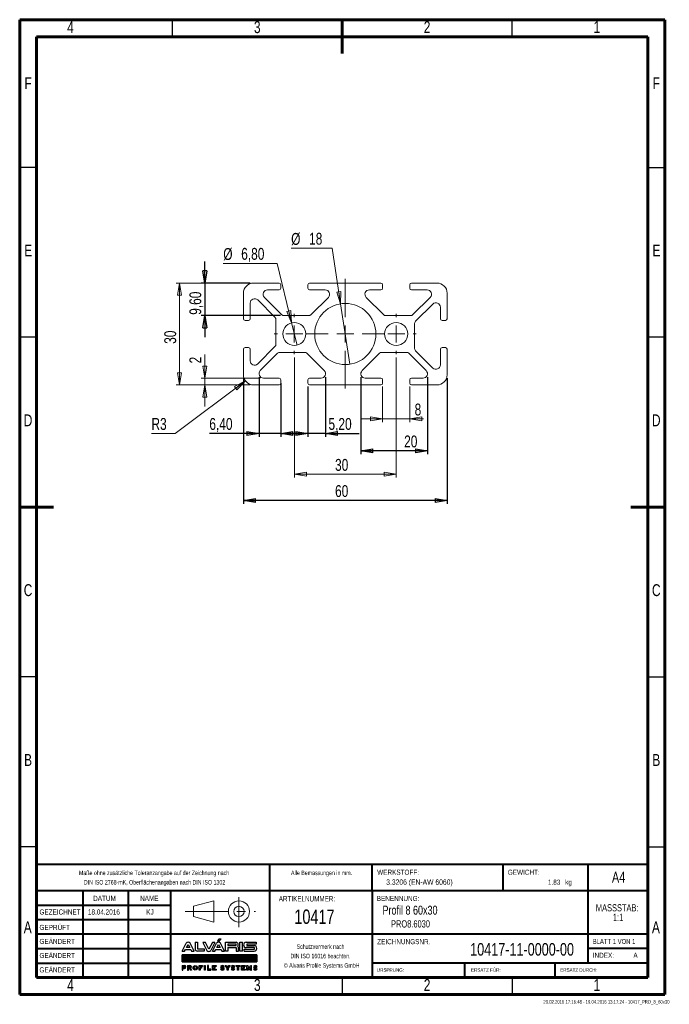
# Model space of a CAD drawing. Header units: millimetres. Extents: x 15 to 206, y 2 to 292.
import ezdxf

# ---------------------------------------------------------------- set-up
doc = ezdxf.new("R2010")
doc.units = ezdxf.units.MM
doc.header["$PDSIZE"] = -1
doc.linetypes.add('CENTERX2', pattern=[20.32, 12.7, -2.54, 2.54, -2.54])
for name, color, linetype in [('FORMAT', 7, 'Continuous'), ('GRAU', 8, 'Continuous'), ('SLD-0', 179, 'Continuous')]:
    doc.layers.add(name, color=color, linetype=linetype)
doc.styles.add('SLDTEXTSTYLE0', font='TXT', dxfattribs={"width": 0.75})
doc.styles.add('SLDTEXTSTYLE1', font='TXT', dxfattribs={"width": 0.692308})
doc.styles.add('SLDTEXTSTYLE2', font='TXT', dxfattribs={"width": 0.7})
doc.dimstyles.new('SLDDIMSTYLE0', dxfattribs={"dimtxt": 3.5, "dimasz": 3.556, "dimexe": 0, "dimexo": 0.0625, "dimgap": 0.875, "dimtad": 1, "dimrnd": 1e-09, "dimzin": 12, "dimdsep": 46, "dimtxsty": 'SLDTEXTSTYLE0', "dimblk1": 'CLOSED', "dimblk2": 'CLOSED', "dimsah": 1, "dimcen": 0.09, "dimadec": 0, "dimazin": 3, "dimtfac": 1, "dimtmove": 0, "dimatfit": 0, "dimldrblk": 'CLOSED', "dimfxl": 1, "dimfrac": 2, "dimtolj": 1, "dimtzin": 12, "dimarcsym": 0})
doc.dimstyles.new('SLDDIMSTYLE1', dxfattribs={"dimtxt": 3.5, "dimasz": 3.556, "dimexe": 0, "dimexo": 0.0625, "dimgap": 0.875, "dimtad": 1, "dimrnd": 1e-09, "dimzin": 12, "dimdsep": 46, "dimtxsty": 'SLDTEXTSTYLE0', "dimblk1": 'CLOSED', "dimblk2": 'CLOSED', "dimsah": 1, "dimcen": 0.09, "dimadec": 0, "dimazin": 3, "dimtfac": 1, "dimtofl": 0, "dimtmove": 0, "dimatfit": 3, "dimldrblk": 'CLOSED', "dimfxl": 1, "dimfrac": 2, "dimtolj": 1, "dimtzin": 12, "dimarcsym": 0})
doc.dimstyles.new('SLDDIMSTYLE2', dxfattribs={"dimtxt": 3.5, "dimasz": 3.556, "dimexe": 0, "dimexo": 0.0625, "dimgap": 0.875, "dimtad": 0, "dimtih": 1, "dimtoh": 1, "dimrnd": 1e-09, "dimzin": 12, "dimdsep": 46, "dimtxsty": 'SLDTEXTSTYLE0', "dimblk1": 'NONE', "dimblk2": 'CLOSED', "dimsah": 1, "dimcen": 0, "dimadec": 0, "dimazin": 3, "dimtfac": 1, "dimtmove": 0, "dimatfit": 3, "dimldrblk": 'NONE', "dimfxl": 1, "dimfrac": 2, "dimtolj": 1, "dimtzin": 12, "dimarcsym": 0})
doc.dimstyles.new('SLDDIMSTYLE3', dxfattribs={"dimtxt": 3.5, "dimasz": 3.556, "dimexe": 0, "dimexo": 0.0625, "dimgap": 0.875, "dimtad": 0, "dimtih": 1, "dimtoh": 1, "dimrnd": 1e-09, "dimzin": 12, "dimdsep": 46, "dimtxsty": 'SLDTEXTSTYLE0', "dimblk1": 'CLOSED', "dimblk2": 'CLOSED', "dimsah": 1, "dimcen": 0, "dimadec": 0, "dimazin": 3, "dimtfac": 1, "dimtofl": 0, "dimtmove": 0, "dimatfit": 3, "dimldrblk": 'CLOSED', "dimfxl": 1, "dimfrac": 2, "dimtolj": 1, "dimtzin": 12, "dimarcsym": 0})

# ---------------------------------------------------------------- blocks, each defined once
blk = doc.blocks.new('ALVARIS-LOGO_BL1')
at = {"layer": 'SLD-0', "color": 2, "linetype": 'Continuous'}
for p, q in [((-368.6, 33.5), (-327.7, 110.4)), ((-325.1, 67.6), (-308.8, 98.1)), ((-308.8, 98.1), (-292.6, 67.6)), ((-249, 33.5), (-289.9, 110.4)), ((-239.9, 121.2), (-218.3, 121.2)), ((-239.9, 121.2), (-239.9, 55)), ((-218.3, 121.2), (-218.3, 55)), ((-139.8, 117.8), (-165.3, 117.8)), ((-165.3, 117.8), (-124.3, 40.9)), ((-105.4, 53.2), (-139.8, 117.8)), ((-71, 117.8), (-105.4, 53.2)), ((-45.6, 117.8), (-86.5, 40.9)), ((-71.1, 33.5), (-30.2, 110.4)), ((-45.6, 117.8), (-71, 117.8)), ((-27.6, 67.6), (-11.3, 98.1)), ((-18.5, 130.5), (-6, 152.4)), ((-18.5, 130.5), (-2.9, 130.5)), ((-11.3, 98.1), (4.9, 67.6)), ((-6, 152.4), (14.6, 152.4)), ((-2.9, 130.5), (14.6, 152.4)), ((48.5, 33.5), (7.6, 110.4)), ((59.3, 33.5), (59.3, 121.2)), ((59.3, 121.2), (161.1, 121.2)), ((82.2, 100.8), (82.2, 88)), ((161.1, 100.8), (82.2, 100.8)), ((161.1, 88), (161.1, 100.8)), ((198.5, 33.5), (198.5, 121.2)), ((198.5, 121.2), (224.9, 121.2)), ((224.9, 33.5), (224.9, 121.2)), ((260.8, 121.2), (359.8, 121.2)), ((359.8, 102.2), (267.3, 102.2)), ((267.3, 102.2), (267.3, 88)), ((359.8, 121.2), (359.8, 102.2)), ((-368.6, 33.5), (-343.2, 33.5)), ((-343.2, 33.5), (-335.2, 48.5)), ((-335.2, 48.5), (-282.4, 48.5)), ((-292.6, 67.6), (-325.1, 67.6)), ((-282.4, 48.5), (-274.4, 33.5)), ((-274.4, 33.5), (-249, 33.5)), ((-218.3, 55), (-151.8, 55)), ((-151.8, 33.5), (-218.3, 33.5)), ((-151.8, 55), (-151.8, 33.5)), ((-71.1, 33.5), (-45.7, 33.5)), ((-45.7, 33.5), (-37.7, 48.5)), ((-37.7, 48.5), (15.1, 48.5)), ((4.9, 67.6), (-27.6, 67.6)), ((15.1, 48.5), (23.1, 33.5)), ((23.1, 33.5), (48.5, 33.5)), ((82.2, 33.5), (59.3, 33.5)), ((82.2, 88), (161.1, 88)), ((82.2, 67.6), (82.2, 33.5)), ((82.2, 67.6), (161.1, 67.6)), ((161.1, 67.6), (161.1, 33.5)), ((161.1, 33.5), (184, 33.5)), ((184, 33.5), (184, 67.6)), ((224.9, 33.5), (198.5, 33.5)), ((241.1, 33.5), (241.1, 52.7)), ((241.1, 52.7), (341.3, 52.7)), ((241.1, 33.5), (340, 33.5)), ((341.3, 67.6), (260.8, 67.6)), ((267.3, 88), (340, 88)), ((341.3, 52.7), (341.3, 67.6)), ((-368.6, -1.7), (365.4, -1.7)), ((-368.6, -72.5), (-368.6, -1.7)), ((365.4, -1.7), (-368.6, -1.7)), ((-368.6, -1.7), (-368.6, -72.5)), ((-368.6, -71.5), (-298.8, -1.7)), ((-368.6, -67.5), (-302.8, -1.7)), ((-368.6, -63.6), (-306.7, -1.7)), ((-368.6, -59.6), (-310.7, -1.7)), ((-368.6, -55.7), (-314.6, -1.7)), ((-368.6, -51.7), (-318.6, -1.7)), ((-368.6, -47.8), (-322.5, -1.7)), ((-368.6, -43.8), (-326.5, -1.7)), ((-368.6, -39.9), (-330.5, -1.7)), ((-368.6, -35.9), (-334.4, -1.7)), ((-368.6, -31.9), (-338.4, -1.7)), ((-368.6, -28), (-342.3, -1.7)), ((-368.6, -24), (-346.3, -1.7)), ((-368.6, -20.1), (-350.2, -1.7)), ((-368.6, -16.1), (-354.2, -1.7)), ((-368.6, -12.2), (-358.1, -1.7)), ((-368.6, -8.2), (-362.1, -1.7)), ((-368.6, -4.3), (-366, -1.7)), ((365.4, -72.5), (-368.6, -72.5)), ((-368.6, -72.5), (365.4, -72.5)), ((-365.7, -72.5), (-294.9, -1.7)), ((-361.7, -72.5), (-290.9, -1.7)), ((-357.8, -72.5), (-287, -1.7)), ((-353.8, -72.5), (-283, -1.7)), ((-349.8, -72.5), (-279.1, -1.7)), ((-345.9, -72.5), (-275.1, -1.7)), ((-341.9, -72.5), (-271.2, -1.7)), ((-338, -72.5), (-267.2, -1.7)), ((-334, -72.5), (-263.2, -1.7)), ((-330.1, -72.5), (-259.3, -1.7)), ((-326.1, -72.5), (-255.3, -1.7)), ((-322.2, -72.5), (-251.4, -1.7)), ((-318.2, -72.5), (-247.4, -1.7)), ((-314.3, -72.5), (-243.5, -1.7)), ((-310.3, -72.5), (-239.5, -1.7)), ((-306.4, -72.5), (-235.6, -1.7)), ((-302.4, -72.5), (-231.6, -1.7)), ((-298.5, -72.5), (-227.7, -1.7)), ((-294.5, -72.5), (-223.7, -1.7)), ((-290.5, -72.5), (-219.8, -1.7)), ((-286.6, -72.5), (-215.8, -1.7)), ((-282.6, -72.5), (-211.8, -1.7)), ((-278.7, -72.5), (-207.9, -1.7)), ((-274.7, -72.5), (-203.9, -1.7)), ((-270.8, -72.5), (-200, -1.7)), ((-266.8, -72.5), (-196, -1.7)), ((-262.9, -72.5), (-192.1, -1.7)), ((-258.9, -72.5), (-188.1, -1.7)), ((-255, -72.5), (-184.2, -1.7)), ((-251, -72.5), (-180.2, -1.7)), ((-247.1, -72.5), (-176.3, -1.7)), ((-243.1, -72.5), (-172.3, -1.7)), ((-239.2, -72.5), (-168.4, -1.7)), ((-235.2, -72.5), (-164.4, -1.7)), ((-231.2, -72.5), (-160.5, -1.7)), ((-227.3, -72.5), (-156.5, -1.7)), ((-223.3, -72.5), (-152.5, -1.7)), ((-219.4, -72.5), (-148.6, -1.7)), ((-215.4, -72.5), (-144.6, -1.7)), ((-211.5, -72.5), (-140.7, -1.7)), ((-207.5, -72.5), (-136.7, -1.7)), ((-203.6, -72.5), (-132.8, -1.7)), ((-199.6, -72.5), (-128.8, -1.7)), ((-195.7, -72.5), (-124.9, -1.7)), ((-191.7, -72.5), (-120.9, -1.7)), ((-187.8, -72.5), (-117, -1.7)), ((-183.8, -72.5), (-113, -1.7)), ((-179.8, -72.5), (-109.1, -1.7)), ((-175.9, -72.5), (-105.1, -1.7)), ((-171.9, -72.5), (-101.2, -1.7)), ((-168, -72.5), (-97.2, -1.7)), ((-164, -72.5), (-93.2, -1.7)), ((-160.1, -72.5), (-89.3, -1.7)), ((-156.1, -72.5), (-85.3, -1.7)), ((-152.2, -72.5), (-81.4, -1.7)), ((-148.2, -72.5), (-77.4, -1.7)), ((-144.3, -72.5), (-73.5, -1.7)), ((-140.3, -72.5), (-69.5, -1.7)), ((-136.4, -72.5), (-65.6, -1.7)), ((-132.4, -72.5), (-61.6, -1.7)), ((-128.5, -72.5), (-57.7, -1.7)), ((-124.5, -72.5), (-53.7, -1.7)), ((-120.5, -72.5), (-49.8, -1.7)), ((-116.6, -72.5), (-45.8, -1.7)), ((-112.6, -72.5), (-41.8, -1.7)), ((-108.7, -72.5), (-37.9, -1.7)), ((-104.7, -72.5), (-33.9, -1.7)), ((-100.8, -72.5), (-30, -1.7)), ((-96.8, -72.5), (-26, -1.7)), ((-92.9, -72.5), (-22.1, -1.7)), ((-88.9, -72.5), (-18.1, -1.7)), ((-85, -72.5), (-14.2, -1.7)), ((-81, -72.5), (-10.2, -1.7)), ((-77.1, -72.5), (-6.3, -1.7)), ((-73.1, -72.5), (-2.3, -1.7)), ((-69.2, -72.5), (1.6, -1.7)), ((-65.2, -72.5), (5.6, -1.7)), ((-61.2, -72.5), (9.5, -1.7)), ((-57.3, -72.5), (13.5, -1.7)), ((-53.3, -72.5), (17.5, -1.7)), ((-49.4, -72.5), (21.4, -1.7)), ((-45.4, -72.5), (25.4, -1.7)), ((-41.5, -72.5), (29.3, -1.7)), ((-37.5, -72.5), (33.3, -1.7)), ((-33.6, -72.5), (37.2, -1.7)), ((-29.6, -72.5), (41.2, -1.7)), ((-25.7, -72.5), (45.1, -1.7)), ((-21.7, -72.5), (49.1, -1.7)), ((-17.8, -72.5), (53, -1.7)), ((-13.8, -72.5), (57, -1.7)), ((-9.8, -72.5), (60.9, -1.7)), ((-5.9, -72.5), (64.9, -1.7)), ((-1.9, -72.5), (68.8, -1.7)), ((2, -72.5), (72.8, -1.7)), ((6, -72.5), (76.8, -1.7)), ((9.9, -72.5), (80.7, -1.7)), ((13.9, -72.5), (84.7, -1.7)), ((17.8, -72.5), (88.6, -1.7)), ((21.8, -72.5), (92.6, -1.7)), ((25.7, -72.5), (96.5, -1.7)), ((29.7, -72.5), (100.5, -1.7)), ((33.6, -72.5), (104.4, -1.7)), ((37.6, -72.5), (108.4, -1.7)), ((41.5, -72.5), (112.3, -1.7)), ((45.5, -72.5), (116.3, -1.7)), ((49.5, -72.5), (120.2, -1.7)), ((53.4, -72.5), (124.2, -1.7)), ((57.4, -72.5), (128.1, -1.7)), ((61.3, -72.5), (132.1, -1.7)), ((65.3, -72.5), (136.1, -1.7)), ((69.2, -72.5), (140, -1.7)), ((73.2, -72.5), (144, -1.7)), ((77.1, -72.5), (147.9, -1.7)), ((81.1, -72.5), (151.9, -1.7)), ((85, -72.5), (155.8, -1.7)), ((89, -72.5), (159.8, -1.7)), ((92.9, -72.5), (163.7, -1.7)), ((96.9, -72.5), (167.7, -1.7)), ((100.8, -72.5), (171.6, -1.7)), ((104.8, -72.5), (175.6, -1.7)), ((108.8, -72.5), (179.5, -1.7)), ((112.7, -72.5), (183.5, -1.7)), ((116.7, -72.5), (187.5, -1.7)), ((120.6, -72.5), (191.4, -1.7)), ((124.6, -72.5), (195.4, -1.7)), ((128.5, -72.5), (199.3, -1.7)), ((132.5, -72.5), (203.3, -1.7)), ((136.4, -72.5), (207.2, -1.7)), ((140.4, -72.5), (211.2, -1.7)), ((144.3, -72.5), (215.1, -1.7)), ((148.3, -72.5), (219.1, -1.7)), ((152.2, -72.5), (223, -1.7)), ((156.2, -72.5), (227, -1.7)), ((160.1, -72.5), (230.9, -1.7)), ((164.1, -72.5), (234.9, -1.7)), ((168.1, -72.5), (238.8, -1.7)), ((172, -72.5), (242.8, -1.7)), ((176, -72.5), (246.8, -1.7)), ((179.9, -72.5), (250.7, -1.7)), ((183.9, -72.5), (254.7, -1.7)), ((187.8, -72.5), (258.6, -1.7)), ((191.8, -72.5), (262.6, -1.7)), ((195.7, -72.5), (266.5, -1.7)), ((199.7, -72.5), (270.5, -1.7)), ((203.6, -72.5), (274.4, -1.7)), ((207.6, -72.5), (278.4, -1.7)), ((211.5, -72.5), (282.3, -1.7)), ((215.5, -72.5), (286.3, -1.7)), ((219.5, -72.5), (290.2, -1.7)), ((223.4, -72.5), (294.2, -1.7)), ((227.4, -72.5), (298.1, -1.7)), ((231.3, -72.5), (302.1, -1.7)), ((235.3, -72.5), (306.1, -1.7)), ((239.2, -72.5), (310, -1.7)), ((243.2, -72.5), (314, -1.7)), ((247.1, -72.5), (317.9, -1.7)), ((251.1, -72.5), (321.9, -1.7)), ((255, -72.5), (325.8, -1.7)), ((259, -72.5), (329.8, -1.7)), ((262.9, -72.5), (333.7, -1.7)), ((266.9, -72.5), (337.7, -1.7)), ((270.8, -72.5), (341.6, -1.7)), ((274.8, -72.5), (345.6, -1.7)), ((278.8, -72.5), (349.5, -1.7)), ((282.7, -72.5), (353.5, -1.7)), ((286.7, -72.5), (357.5, -1.7)), ((290.6, -72.5), (361.4, -1.7)), ((294.6, -72.5), (365.4, -1.7)), ((298.5, -72.5), (365.4, -5.6)), ((302.5, -72.5), (365.4, -9.5)), ((306.4, -72.5), (365.4, -13.5)), ((310.4, -72.5), (365.4, -17.4)), ((314.3, -72.5), (365.4, -21.4)), ((318.3, -72.5), (365.4, -25.3)), ((322.2, -72.5), (365.4, -29.3)), ((326.2, -72.5), (365.4, -33.2)), ((330.1, -72.5), (365.4, -37.2)), ((334.1, -72.5), (365.4, -41.1)), ((338.1, -72.5), (365.4, -45.1)), ((342, -72.5), (365.4, -49.1)), ((346, -72.5), (365.4, -53)), ((349.9, -72.5), (365.4, -57)), ((353.9, -72.5), (365.4, -60.9)), ((357.8, -72.5), (365.4, -64.9)), ((361.8, -72.5), (365.4, -68.8)), ((365.4, -1.7), (365.4, -72.5)), ((365.4, -72.5), (365.4, -1.7)), ((-368.6, -108.1), (-368.6, -152.4)), ((-368.6, -108.1), (-345.2, -108.1)), ((-368.6, -152.4), (-359.4, -152.4)), ((-359.4, -127.2), (-359.4, -117.3)), ((-359.4, -117.3), (-346.2, -117.3)), ((-359.4, -127.2), (-346.2, -127.2)), ((-359.4, -152.4), (-359.4, -136.5)), ((-359.4, -136.5), (-345.2, -136.5)), ((-314.5, -108.1), (-314.5, -152.4)), ((-314.5, -108.1), (-291.1, -108.1)), ((-314.5, -152.4), (-305.3, -152.4)), ((-305.3, -127.2), (-305.3, -117.3)), ((-305.3, -117.3), (-292, -117.3)), ((-305.3, -127.2), (-292, -127.2)), ((-305.3, -152.4), (-305.3, -136.5)), ((-305.3, -136.5), (-295.3, -136.5)), ((-295.3, -136.5), (-286.5, -152.4)), ((-275, -152.4), (-286.5, -152.4)), ((-284.6, -134.9), (-275, -152.4)), ((-200.9, -108.1), (-166.2, -108.1)), ((-200.9, -152.4), (-200.9, -108.1)), ((-191.2, -152.4), (-200.9, -152.4)), ((-166.2, -117.3), (-191.2, -117.3)), ((-191.2, -117.3), (-191.2, -124.8)), ((-191.2, -124.8), (-176.7, -124.8)), ((-176.7, -133.5), (-191.2, -133.5)), ((-191.2, -133.5), (-191.2, -152.4)), ((-176.7, -124.8), (-176.7, -133.5)), ((-166.2, -108.1), (-166.2, -117.3)), ((-149.7, -108.1), (-140, -108.1)), ((-149.7, -152.4), (-149.7, -108.1)), ((-140, -152.4), (-149.7, -152.4)), ((-140, -108.1), (-140, -152.4)), ((-119.3, -108.1), (-119.3, -152.4)), ((-109.6, -108.1), (-119.3, -108.1)), ((-119.3, -152.4), (-85.2, -152.4)), ((-109.6, -142.7), (-109.6, -108.1)), ((-85.2, -142.7), (-109.6, -142.7)), ((-85.2, -152.4), (-85.2, -142.7)), ((-68.9, -152.4), (-68.9, -108.1)), ((-68.9, -108.1), (-35, -108.1)), ((-35, -152.4), (-68.9, -152.4)), ((-35, -117.3), (-58.9, -117.3)), ((-58.9, -117.3), (-58.9, -124.8)), ((-58.9, -124.8), (-45.3, -124.8)), ((-45.3, -132.9), (-58.9, -132.9)), ((-58.9, -132.9), (-58.9, -142.7)), ((-58.9, -142.7), (-35, -142.7)), ((-45.3, -124.8), (-45.3, -132.9)), ((-35, -108.1), (-35, -117.3)), ((-35, -142.7), (-35, -152.4)), ((17.6, -139.1), (10.3, -145.2)), ((27, -126.1), (28.9, -126.1)), ((27, -135.3), (28.9, -135.3)), ((38.3, -122.2), (45.7, -116.2)), ((55.9, -108.1), (67.4, -108.1)), ((74.5, -135.1), (55.9, -108.1)), ((67.4, -108.1), (79.2, -127.4)), ((74.5, -152.4), (74.5, -135.1)), ((83.9, -152.4), (74.5, -152.4)), ((79.2, -127.4), (91, -108.1)), ((102.5, -108.1), (83.9, -135.1)), ((83.9, -135.1), (83.9, -152.4)), ((91, -108.1), (102.5, -108.1)), ((120.4, -139.1), (113, -145.2)), ((129.8, -126.1), (131.6, -126.1)), ((129.8, -135.3), (131.6, -135.3)), ((141.1, -122.2), (148.4, -116.2)), ((161.8, -117.3), (161.8, -108.1)), ((161.8, -108.1), (199.3, -108.1)), ((175.8, -117.3), (161.8, -117.3)), ((175.8, -152.4), (175.8, -117.3)), ((185.6, -152.4), (175.8, -152.4)), ((199.3, -117.3), (185.6, -117.3)), ((185.6, -117.3), (185.6, -152.4)), ((199.3, -108.1), (199.3, -117.3)), ((216.2, -152.4), (216.2, -108.1)), ((216.2, -108.1), (250.1, -108.1)), ((250.1, -152.4), (216.2, -152.4)), ((250.1, -117.3), (226.2, -117.3)), ((226.2, -117.3), (226.2, -124.8)), ((226.2, -124.8), (239.8, -124.8)), ((239.8, -132.9), (226.2, -132.9)), ((226.2, -132.9), (226.2, -142.7)), ((226.2, -142.7), (250.1, -142.7)), ((239.8, -124.8), (239.8, -132.9)), ((250.1, -108.1), (250.1, -117.3)), ((250.1, -142.7), (250.1, -152.4)), ((268.4, -152.4), (268.4, -108.1)), ((268.4, -108.1), (278, -108.1)), ((278.4, -152.4), (268.4, -152.4)), ((291.1, -134.4), (278, -108.1)), ((278.4, -127.9), (291.1, -152.4)), ((278.4, -127.9), (278.4, -152.4)), ((291.1, -134.4), (304.2, -108.1)), ((303.8, -127.9), (291.1, -152.4)), ((303.8, -127.9), (303.8, -152.4)), ((303.8, -152.4), (313.8, -152.4)), ((304.2, -108.1), (313.8, -108.1)), ((313.8, -152.4), (313.8, -108.1)), ((340.6, -139.1), (333.2, -145.2)), ((350, -126.1), (351.9, -126.1)), ((350, -135.3), (351.9, -135.3)), ((361.3, -122.2), (368.6, -116.2))]:
    blk.add_line(p, q, dxfattribs=at)
for centre, radius, start, end in [((-308.8, 99.3), 21.9, 30.42764, 149.57236), ((-11.3, 99.3), 21.9, 30.42764, 149.57236), ((156.9, 94.5), 27, 321.76228, 80.96222), ((262.3, 94.4), 26.9, 93.03544, 266.96456), ((-218.3, 55), 21.6, 180, 270), ((-105.4, 52), 21.9, 210.42764, 329.57236), ((161, 61.2), 23.9, 15.46235, 43.90993), ((338.1, 60.7), 27.3, 273.93117, 86.06883), ((-346.2, -122.3), 4.96, 270, 90), ((-345.2, -122.3), 14.2, 270, 90), ((-292, -122.3), 4.96, 270, 90), ((-291.1, -122.3), 14.2, 297.02151, 90), ((28.9, -127.2), 16.5, 226.72744, 270.01421), ((27, -134.2), 16.5, 46.72744, 90.01421), ((131.6, -127.2), 16.5, 226.72744, 270.01421), ((129.8, -134.2), 16.5, 46.72744, 90.01421), ((351.9, -127.2), 16.5, 226.72744, 270.01421), ((350, -134.2), 16.5, 46.72744, 90.01421)]:
    blk.add_arc(centre, radius, start, end, dxfattribs=at)
for centre, major_axis, ratio in [((-239.3, -130.2), (0, 22.2), 0.948396), ((-239.3, -130.1), (0, 13.9), 0.802774)]:
    blk.add_ellipse(centre, major_axis=major_axis, ratio=ratio, dxfattribs=at)
for centre, major_axis, ratio, start_param, end_param in [((27, -122.1), (-16.6, 0), 0.794296, 4.712389, 7.853982), ((28.9, -139.2), (20.9, 0), 0.630369, 3.608164, 4.712389), ((27, -121.9), (-6.28, 0), 0.661774, 4.712389, 7.853982), ((27, -122.1), (-20.9, 0), 0.630369, 3.608164, 4.712389), ((28.9, -139.2), (16.6, 0), 0.794296, 4.712389, 7.853982), ((28.9, -139.5), (6.28, 0), 0.661774, 4.712389, 7.853982), ((129.8, -122.1), (-16.6, 0), 0.794296, 4.712389, 7.853982), ((131.6, -139.2), (20.9, 0), 0.630369, 3.608164, 4.712389), ((129.8, -121.9), (-6.28, 0), 0.661774, 4.712389, 7.853982), ((129.8, -122.1), (-20.9, 0), 0.630369, 3.608164, 4.712389), ((131.6, -139.2), (16.6, 0), 0.794296, 4.712389, 7.853982), ((131.6, -139.5), (6.28, 0), 0.661774, 4.712389, 7.853982), ((350, -122.1), (-16.6, 0), 0.794296, 4.712389, 7.853982), ((351.9, -139.2), (20.9, 0), 0.630369, 3.608164, 4.712389), ((350, -121.9), (-6.28, 0), 0.661774, 4.712389, 7.853982), ((350, -122.1), (-20.9, 0), 0.630369, 3.608164, 4.712389), ((351.9, -139.2), (16.6, 0), 0.794296, 4.712389, 7.853982), ((351.9, -139.5), (6.28, 0), 0.661774, 4.712389, 7.853982)]:
    blk.add_ellipse(centre, major_axis=major_axis, ratio=ratio, start_param=start_param, end_param=end_param, dxfattribs=at)
blk = doc.blocks.new('Block2')
at = {"color": 7, "linetype": 'Continuous', "lineweight": 0}
for p, q in [((276.07, 30.81), (282.06, 32.4)), ((282.06, 32.4), (282.06, 26.16)), ((276.07, 30.81), (276.07, 27.78)), ((276.07, 27.78), (282.06, 26.16))]:
    blk.add_line(p, q, dxfattribs=at)
at = {"color": 7, "linetype": 'CENTERX2', "lineweight": 0}
for p, q in [((289.49, 33.46), (289.49, 24.67)), ((273.66, 29.29), (294.36, 29.29))]:
    blk.add_line(p, q, dxfattribs=at)
at = {"color": 7, "linetype": 'Continuous', "lineweight": 0}
for radius in [3.12, 1.52]:
    blk.add_circle((289.49, 29.29), radius, dxfattribs=at)
blk.add_attdef('AUTOATTR7', (0, 0), '', height=1, dxfattribs=at)
blk = doc.blocks.new('SW_NOTE_0')
at = {"color": 0, "linetype": 'Continuous', "lineweight": 0, "char_height": 2.117, "attachment_point": 2, "style": 'SLDTEXTSTYLE0'}
for s, insert in [('MASSSTAB:', (6.98, 2.73)), ('1:1', (7.25, -0.09))]:
    blk.add_mtext(s, dxfattribs=dict(at, insert=insert))
blk = doc.blocks.new('SW_NOTE_1')
at = {"color": 0, "linetype": 'Continuous', "lineweight": 0, "char_height": 1.3229, "attachment_point": 2, "style": 'SLDTEXTSTYLE2'}
for s, insert in [('Schutzvermerk nach', (8.16, 1.71)), ('DIN ISO 16016 beachten.', (8.15, -1.06)), ('© Alvaris Profile Systems GmbH', (8.5, -3.82))]:
    blk.add_mtext(s, dxfattribs=dict(at, insert=insert))
blk = doc.blocks.new('SW_NOTE_2')
at = {"color": 0, "linetype": 'Continuous', "lineweight": 0, "char_height": 1.3229, "attachment_point": 2, "style": 'SLDTEXTSTYLE2'}
for s, insert in [('Maße ohne zusätzliche Toleranzangabe auf der Zeichnung nach', (25.55, 1.71)), ('DIN ISO 2768-mK, Oberflächenangaben nach DIN ISO 1302', (25.69, -1.06))]:
    blk.add_mtext(s, dxfattribs=dict(at, insert=insert))
blk = doc.blocks.new('_CLOSED')
at = {"color": 0, "linetype": 'ByBlock', "lineweight": -2}
for p, q in [((-1, 0.166667), (0, 0)), ((-1, 0.166667), (-1, -0.166667)), ((0, 0), (-1, -0.166667)), ((0, 0), (-1, 0))]:
    blk.add_line(p, q, dxfattribs=at)
blk = doc.blocks.new('_D')
at = {"layer": 'GRAU'}
for p, q in [((85.48, 186.76), (85.48, 169.21)), ((91.88, 184.97), (91.88, 169.21)), ((85.48, 170.21), (70.85, 170.21)), ((91.88, 170.21), (85.48, 170.21)), ((91.88, 170.21), (98.23, 170.21))]:
    blk.add_line(p, q, dxfattribs=at)
at = {"layer": 'GRAU', "xscale": 3.556, "yscale": 3.556}
blk.add_blockref('_CLOSED', (85.48, 170.21), dxfattribs=at)
at = {"layer": 'GRAU', "xscale": 3.556, "yscale": 3.556, "rotation": 180}
blk.add_blockref('_CLOSED', (91.88, 170.21), dxfattribs=at)
at = {"layer": 'GRAU', "insert": (70.85, 174.73), "char_height": 3.5, "attachment_point": 1, "style": 'SLDTEXTSTYLE0'}
blk.add_mtext('6,40', dxfattribs=at)
blk = doc.blocks.new('_D_1')
at = {"layer": 'GRAU'}
for p, q in [((105.08, 186.76), (105.08, 169.21)), ((99.88, 183.97), (99.88, 169.21)), ((99.88, 170.21), (93.53, 170.21)), ((105.08, 170.21), (99.88, 170.21)), ((105.08, 170.21), (114.99, 170.21))]:
    blk.add_line(p, q, dxfattribs=at)
at = {"layer": 'GRAU', "xscale": 3.556, "yscale": 3.556}
blk.add_blockref('_CLOSED', (99.88, 170.21), dxfattribs=at)
at = {"layer": 'GRAU', "xscale": 3.556, "yscale": 3.556, "rotation": 180}
blk.add_blockref('_CLOSED', (105.08, 170.21), dxfattribs=at)
at = {"layer": 'GRAU', "insert": (105.93, 174.73), "char_height": 3.5, "attachment_point": 1, "style": 'SLDTEXTSTYLE0'}
blk.add_mtext('5,20', dxfattribs=at)
blk = doc.blocks.new('_D_2')
at = {"layer": 'GRAU'}
for p, q in [((115.48, 186.76), (115.48, 164.07)), ((135.08, 186.76), (135.08, 164.07)), ((135.08, 165.07), (115.48, 165.07))]:
    blk.add_line(p, q, dxfattribs=at)
at = {"layer": 'GRAU', "xscale": 3.556, "yscale": 3.556, "rotation": 180}
blk.add_blockref('_CLOSED', (115.48, 165.07), dxfattribs=at)
at = {"layer": 'GRAU', "xscale": 3.556, "yscale": 3.556}
blk.add_blockref('_CLOSED', (135.08, 165.07), dxfattribs=at)
at = {"layer": 'GRAU', "insert": (128.21, 169.58), "char_height": 3.5, "attachment_point": 1, "style": 'SLDTEXTSTYLE0'}
blk.add_mtext('20', dxfattribs=at)
blk = doc.blocks.new('_D_3')
at = {"color": 7, "linetype": 'Continuous', "lineweight": 0}
for p, q in [((121.88, 183.97), (121.88, 173.47)), ((129.88, 183.97), (129.88, 173.47)), ((121.88, 174.47), (115.53, 174.47)), ((121.88, 174.47), (129.88, 174.47)), ((129.88, 174.47), (133.89, 174.47))]:
    blk.add_line(p, q, dxfattribs=at)
at = {"color": 7, "linetype": 'Continuous', "lineweight": 0, "xscale": 3.556, "yscale": 3.556}
blk.add_blockref('_CLOSED', (121.88, 174.47, -500), dxfattribs=at)
at = {"color": 7, "linetype": 'Continuous', "lineweight": 0, "xscale": 3.556, "yscale": 3.556, "rotation": 180}
blk.add_blockref('_CLOSED', (129.88, 174.47, -500), dxfattribs=at)
at = {"color": 7, "linetype": 'Continuous', "lineweight": 0, "insert": (131.3, 178.98), "char_height": 3.5, "attachment_point": 1, "style": 'SLDTEXTSTYLE0'}
blk.add_mtext('8', dxfattribs=at)
blk = doc.blocks.new('_D_4')
at = {"color": 7, "linetype": 'Continuous', "lineweight": 0}
for p, q in [((95.88, 192.57), (95.88, 157.17)), ((125.88, 192.57), (125.88, 157.17)), ((95.88, 158.17), (125.88, 158.17))]:
    blk.add_line(p, q, dxfattribs=at)
at = {"color": 7, "linetype": 'Continuous', "lineweight": 0, "xscale": 3.556, "yscale": 3.556, "rotation": 180}
blk.add_blockref('_CLOSED', (95.88, 158.17, -500), dxfattribs=at)
at = {"color": 7, "linetype": 'Continuous', "lineweight": 0, "xscale": 3.556, "yscale": 3.556}
blk.add_blockref('_CLOSED', (125.88, 158.17, -500), dxfattribs=at)
at = {"color": 7, "linetype": 'Continuous', "lineweight": 0, "insert": (107.87, 162.68), "char_height": 3.5, "attachment_point": 1, "style": 'SLDTEXTSTYLE0'}
blk.add_mtext('30', dxfattribs=at)
blk = doc.blocks.new('_D_5')
at = {"color": 7, "linetype": 'Continuous', "lineweight": 0}
for p, q in [((82.88, 214.47), (61.09, 214.47)), ((62.09, 184.47), (62.09, 214.47)), ((82.88, 184.47), (61.09, 184.47))]:
    blk.add_line(p, q, dxfattribs=at)
at = {"color": 7, "linetype": 'Continuous', "lineweight": 0, "xscale": 3.556, "yscale": 3.556}
for p, rotation in [((62.09, 214.47, -500), 90), ((62.09, 184.47, -500), 270)]:
    blk.add_blockref('_CLOSED', p, dxfattribs=dict(at, rotation=rotation))
at = {"color": 7, "linetype": 'Continuous', "lineweight": 0, "insert": (57.58, 196.57), "char_height": 3.5, "attachment_point": 1, "rotation": 90, "style": 'SLDTEXTSTYLE0'}
blk.add_mtext('30', dxfattribs=at)
blk = doc.blocks.new('_D_6')
at = {"color": 7, "linetype": 'Continuous', "lineweight": 0}
for p, q in [((106.98, 224.7), (94.94, 224.7)), ((109.5, 208.36), (106.98, 224.7)), ((112.25, 190.57), (109.5, 208.36))]:
    blk.add_line(p, q, dxfattribs=at)
at = {"color": 7, "linetype": 'Continuous', "lineweight": 0, "xscale": 3.556, "yscale": 3.556, "rotation": 278.7784790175}
blk.add_blockref('_CLOSED', (109.5, 208.36, -500), dxfattribs=at)
at = {"color": 7, "linetype": 'Continuous', "lineweight": 0, "char_height": 3.5, "attachment_point": 1, "style": 'SLDTEXTSTYLE0'}
for s, insert in [('%%c', (94.94, 229.21)), ('18', (100.22, 229.26))]:
    blk.add_mtext(s, dxfattribs=dict(at, insert=insert))
blk = doc.blocks.new('_NONE')
blk = doc.blocks.new('_D_7')
at = {"color": 7, "linetype": 'Continuous', "lineweight": 0}
for p, q in [((69.48, 186.47), (69.48, 193.4)), ((85.77, 186.47), (68.48, 186.47)), ((69.48, 186.47), (69.48, 184.47)), ((82.88, 184.47), (68.48, 184.47)), ((69.48, 184.47), (69.48, 178.12))]:
    blk.add_line(p, q, dxfattribs=at)
at = {"color": 7, "linetype": 'Continuous', "lineweight": 0, "xscale": 3.556, "yscale": 3.556}
for p, rotation in [((69.48, 186.47, -500), 270), ((69.48, 184.47, -500), 90)]:
    blk.add_blockref('_CLOSED', p, dxfattribs=dict(at, rotation=rotation))
at = {"color": 7, "linetype": 'Continuous', "lineweight": 0, "insert": (64.97, 190.81), "char_height": 3.5, "attachment_point": 1, "rotation": 90, "style": 'SLDTEXTSTYLE0'}
blk.add_mtext('2', dxfattribs=at)
blk = doc.blocks.new('_D_8')
at = {"color": 7, "linetype": 'Continuous', "lineweight": 0}
for p, q in [((81.47, 185.67), (60.81, 170.21)), ((60.81, 170.21), (53.8, 170.21))]:
    blk.add_line(p, q, dxfattribs=at)
at = {"color": 7, "linetype": 'Continuous', "lineweight": 0, "xscale": 3.556, "yscale": 3.556, "rotation": 36.7918721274}
blk.add_blockref('_CLOSED', (81.47, 185.67, -500), dxfattribs=at)
at = {"color": 7, "linetype": 'Continuous', "lineweight": 0, "insert": (53.8, 174.73), "char_height": 3.5, "attachment_point": 1, "style": 'SLDTEXTSTYLE0'}
blk.add_mtext('R3', dxfattribs=at)
blk = doc.blocks.new('_D_9')
at = {"color": 7, "linetype": 'Continuous', "lineweight": 0}
for p, q in [((90.87, 220.25), (74.95, 220.25)), ((95.08, 202.77), (90.87, 220.25)), ((96.67, 196.16), (95.08, 202.77))]:
    blk.add_line(p, q, dxfattribs=at)
at = {"color": 7, "linetype": 'Continuous', "lineweight": 0, "xscale": 3.556, "yscale": 3.556, "rotation": 283.545114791}
blk.add_blockref('_CLOSED', (95.08, 202.77, -500), dxfattribs=at)
at = {"color": 7, "linetype": 'Continuous', "lineweight": 0, "char_height": 3.5, "attachment_point": 1, "style": 'SLDTEXTSTYLE0'}
for s, insert in [('%%c', (74.95, 224.76)), ('6,80', (80.23, 224.81))]:
    blk.add_mtext(s, dxfattribs=dict(at, insert=insert))
blk = doc.blocks.new('_D_10')
at = {"layer": 'GRAU'}
for p, q in [((69.48, 214.47), (69.48, 220.82)), ((82.88, 214.47), (68.48, 214.47)), ((69.48, 214.47), (69.48, 204.87)), ((91.85, 204.87), (68.48, 204.87)), ((69.48, 204.87), (69.48, 198.52))]:
    blk.add_line(p, q, dxfattribs=at)
at = {"layer": 'GRAU', "xscale": 3.556, "yscale": 3.556}
for p, rotation in [((69.48, 214.47, -500), 270), ((69.48, 204.87, -500), 90)]:
    blk.add_blockref('_CLOSED', p, dxfattribs=dict(at, rotation=rotation))
at = {"layer": 'GRAU', "insert": (64.97, 205.11), "char_height": 3.5, "attachment_point": 1, "rotation": 90, "style": 'SLDTEXTSTYLE0'}
blk.add_mtext('9,60', dxfattribs=at)
blk = doc.blocks.new('_D_11')
at = {"layer": 'GRAU'}
for p, q in [((80.88, 186.47), (80.88, 149.47)), ((140.88, 186.47), (140.88, 149.47)), ((140.88, 150.47), (80.88, 150.47))]:
    blk.add_line(p, q, dxfattribs=at)
at = {"layer": 'GRAU', "xscale": 3.556, "yscale": 3.556, "rotation": 180}
blk.add_blockref('_CLOSED', (80.88, 150.47, -500), dxfattribs=at)
at = {"layer": 'GRAU', "xscale": 3.556, "yscale": 3.556}
blk.add_blockref('_CLOSED', (140.88, 150.47, -500), dxfattribs=at)
at = {"layer": 'GRAU', "insert": (107.87, 154.98), "char_height": 3.5, "attachment_point": 1, "style": 'SLDTEXTSTYLE0'}
blk.add_mtext('60', dxfattribs=at)
blk = doc.blocks.new('SW_CENTERMARKSYMBOL_0')
at = {"color": 0, "linetype": 'Continuous', "lineweight": 0}
for p, q in [((0, 5), (0, 16.27)), ((-5, 0), (-11.5, 0)), ((0, 0), (-2.5, 0)), ((0, 0), (0, 2.5)), ((0, 0), (0, -2.5)), ((0, 0), (2.5, 0)), ((5, 0), (11.5, 0)), ((0, -5), (0, -16.07))]:
    blk.add_line(p, q, dxfattribs=at)
blk = doc.blocks.new('SW_CENTERMARKSYMBOL_1')
at = {"color": 0, "linetype": 'Continuous', "lineweight": 0}
for p, q in [((0, 5), (0, 5.9)), ((-5, 0), (-5.9, 0)), ((0, 0), (-2.5, 0)), ((0, 0), (0, 2.5)), ((0, 0), (0, -2.5)), ((0, 0), (2.5, 0)), ((5, 0), (5.9, 0)), ((0, -5), (0, -5.9))]:
    blk.add_line(p, q, dxfattribs=at)
blk = doc.blocks.new('SW_CENTERMARKSYMBOL_2')
at = {"color": 0, "linetype": 'Continuous', "lineweight": 0}
for p, q in [((0, 5), (0, 5.9)), ((-5, 0), (-5.9, 0)), ((0, 0), (-2.5, 0)), ((0, 0), (0, 2.5)), ((0, 0), (0, -2.5)), ((0, 0), (2.5, 0)), ((5, 0), (5.9, 0)), ((0, -5), (0, -5.9))]:
    blk.add_line(p, q, dxfattribs=at)

msp = doc.modelspace()

# ---------------------------------------------------------------- linework, layer by layer
at = {"color": 7, "linetype": 'Continuous', "lineweight": 60}
for p, q in [((205, 292), (15, 292)), ((15, 292), (15, 5)), ((110, 282), (110, 292)), ((205, 5), (205, 292)), ((20, 287), (200, 287)), ((20, 10), (20, 287)), ((200, 287), (200, 10)), ((15, 148.5), (25, 148.5)), ((195, 148.5), (205, 148.5)), ((20, 10), (200, 10)), ((15, 5), (205, 5))]:
    msp.add_line(p, q, dxfattribs=at)
at = {"color": 7, "linetype": 'Continuous', "lineweight": 30}
for p, q in [((60, 287), (60, 292)), ((160, 287), (160, 292)), ((20, 248.5), (15, 248.5)), ((200, 248.5), (205, 248.5)), ((20, 198.5), (15, 198.5)), ((200, 198.651), (205, 198.651)), ((20, 98.5), (15, 98.5)), ((200, 98.5), (205, 98.5)), ((20, 48.5), (15, 48.5)), ((200, 48.5), (205, 48.5)), ((60, 10), (60, 5)), ((110, 10), (110, 5)), ((160, 10), (160, 5))]:
    msp.add_line(p, q, dxfattribs=at)
at = {"color": 7, "linetype": 'Continuous', "lineweight": 15}
for p, q in [((91.376, 214.467), (83.876, 214.467)), ((87.973, 212.467), (91.376, 212.467)), ((91.876, 212.967), (91.876, 213.967)), ((99.876, 213.967), (99.876, 212.967)), ((121.376, 214.467), (100.376, 214.467)), ((100.376, 212.467), (104.978, 212.467)), ((117.973, 212.467), (121.376, 212.467)), ((121.876, 212.967), (121.876, 213.967)), ((129.876, 213.967), (129.876, 212.967)), ((137.876, 214.467), (130.376, 214.467)), ((130.376, 212.467), (134.978, 212.467)), ((80.876, 211.467), (80.876, 203.967)), ((85.091, 209.487), (90.183, 204.395)), ((92.147, 205.16), (87.056, 210.251)), ((105.895, 210.251), (100.804, 205.16)), ((122.147, 205.16), (117.056, 210.251)), ((135.895, 210.251), (130.804, 205.16)), ((140.876, 203.967), (140.876, 211.467)), ((82.876, 203.967), (82.876, 208.569)), ((131.568, 203.195), (136.66, 208.287)), ((138.876, 207.369), (138.876, 203.967)), ((81.376, 203.467), (82.376, 203.467)), ((90.476, 203.688), (90.476, 196.446)), ((100.097, 204.867), (92.854, 204.867)), ((130.097, 204.867), (122.854, 204.867)), ((139.376, 203.467), (140.376, 203.467)), ((131.276, 195.246), (131.276, 202.488)), ((80.876, 194.967), (80.876, 187.467)), ((82.376, 195.467), (81.376, 195.467)), ((82.876, 191.565), (82.876, 194.967)), ((90.183, 195.739), (85.091, 190.647)), ((136.66, 189.447), (131.568, 194.539)), ((138.876, 194.967), (138.876, 190.365)), ((140.376, 195.467), (139.376, 195.467)), ((140.876, 187.467), (140.876, 194.967)), ((85.856, 188.682), (90.947, 193.774)), ((91.654, 194.067), (98.897, 194.067)), ((99.604, 193.774), (104.695, 188.682)), ((115.856, 188.682), (120.947, 193.774)), ((121.654, 194.067), (128.897, 194.067)), ((129.604, 193.774), (134.695, 188.682)), ((91.376, 186.467), (86.773, 186.467)), ((91.876, 184.967), (91.876, 185.967)), ((99.876, 185.967), (99.876, 184.967)), ((103.778, 186.467), (100.376, 186.467)), ((121.376, 186.467), (116.773, 186.467)), ((121.876, 184.967), (121.876, 185.967)), ((129.876, 185.967), (129.876, 184.967)), ((133.778, 186.467), (130.376, 186.467)), ((83.876, 184.467), (91.376, 184.467)), ((100.376, 184.467), (121.376, 184.467)), ((130.376, 184.467), (137.876, 184.467))]:
    msp.add_line(p, q, dxfattribs=at)
at = {"color": 7, "linetype": 'Continuous', "lineweight": 40}
for p, q in [((20, 65.25), (20, 10)), ((200, 43.263), (20, 43.263)), ((20, 43.263), (20, 10)), ((88.645, 35.5), (88.645, 43.263)), ((118.8, 35.5), (118.8, 43.263)), ((157.357, 35.5), (157.357, 43.263)), ((182.443, 35.5), (182.443, 43.263)), ((118.8, 35.5), (20, 35.5)), ((33.596, 35.5), (33.596, 10)), ((46.991, 35.5), (46.991, 10)), ((59.403, 35.5), (59.403, 10)), ((88.645, 10), (88.645, 35.5)), ((118.8, 35.5), (118.8, 10)), ((182.443, 35.5), (118.8, 35.5)), ((182.443, 14.325), (182.443, 35.5)), ((200, 35.5), (182.443, 35.5)), ((59.403, 31.25), (20, 31.25)), ((59.403, 27), (20, 27)), ((200, 22.75), (20, 22.75)), ((59.403, 18.475), (20, 18.475)), ((200, 18.575), (182.443, 18.575)), ((20, 14.25), (59.403, 14.25)), ((200, 14.25), (118.8, 14.25)), ((146.129, 10), (146.129, 14.25)), ((172.682, 10), (172.682, 14.25))]:
    msp.add_line(p, q, dxfattribs=at)
at = {"color": 7, "linetype": 'Continuous', "lineweight": 0}
msp.add_line((118.8, 14.25), (200, 14.25), dxfattribs=at)
at = {"color": 7, "linetype": 'Continuous', "lineweight": 15}
for centre, radius in [((110.876, 199.467), 9), ((95.876, 199.467), 3.4), ((125.876, 199.467), 3.4)]:
    msp.add_circle(centre, radius, dxfattribs=at)
for centre, radius, start, end in [((83.876, 211.467), 3, 90, 180), ((87.973, 211.169), 1.298, 90, 225), ((91.376, 213.967), 0.5, 0, 90), ((91.376, 212.967), 0.5, 270, 0), ((100.376, 213.967), 0.5, 90, 180), ((100.376, 212.967), 0.5, 180, 270), ((104.978, 211.169), 1.298, 315, 90), ((117.973, 211.169), 1.298, 90, 225), ((121.376, 213.967), 0.5, 360, 90), ((121.376, 212.967), 0.5, 270, 0), ((130.376, 213.967), 0.5, 90, 180), ((130.376, 212.967), 0.5, 180, 270), ((134.978, 211.169), 1.298, 315, 90), ((137.876, 211.467), 3, 0, 90), ((84.173, 208.569), 1.298, 45, 180), ((137.578, 207.369), 1.298, 0, 135), ((81.376, 203.967), 0.5, 180, 270), ((82.376, 203.967), 0.5, 270, 0), ((89.476, 203.688), 1, 0, 45), ((92.854, 205.867), 1, 225, 270), ((100.097, 205.867), 1, 270, 315), ((122.854, 205.867), 1, 225, 270), ((130.097, 205.867), 1, 270, 315), ((132.276, 202.488), 1, 135, 180), ((139.376, 203.967), 0.5, 180, 270), ((140.376, 203.967), 0.5, 270, 0), ((81.376, 194.967), 0.5, 90, 180), ((82.376, 194.967), 0.5, 0, 90), ((89.476, 196.446), 1, 315, 0), ((132.276, 195.246), 1, 180, 225), ((139.376, 194.967), 0.5, 90, 180), ((140.376, 194.967), 0.5, 0, 90), ((84.173, 191.565), 1.298, 180, 315), ((91.654, 193.067), 1, 90, 135), ((98.897, 193.067), 1, 45, 90), ((121.654, 193.067), 1, 90, 135), ((128.897, 193.067), 1, 45, 90), ((86.773, 187.765), 1.298, 135, 270), ((103.778, 187.765), 1.298, 270, 45), ((116.773, 187.765), 1.298, 135, 270), ((133.778, 187.765), 1.298, 270, 45), ((137.578, 190.365), 1.298, 225, 360), ((83.876, 187.467), 3, 180, 270), ((91.376, 185.967), 0.5, 0, 90), ((100.376, 185.967), 0.5, 90, 180), ((121.376, 185.967), 0.5, 0, 90), ((130.376, 185.967), 0.5, 90, 180), ((137.876, 187.467), 3, 270, 0), ((91.376, 184.967), 0.5, 270, 0), ((100.376, 184.967), 0.5, 180, 270), ((121.376, 184.967), 0.5, 270, 0), ((130.376, 184.967), 0.5, 180, 270)]:
    msp.add_arc(centre, radius, start, end, dxfattribs=at)
at = {"color": 7, "linetype": 'Continuous', "lineweight": 0}
msp.add_point((200, 46.224), dxfattribs=at)

# ---------------------------------------------------------------- block references
for name, p in [('SW_CENTERMARKSYMBOL_0', (110.876, 199.467)), ('SW_CENTERMARKSYMBOL_1', (95.876, 199.467)), ('SW_CENTERMARKSYMBOL_2', (125.876, 199.467)), ('SW_NOTE_2', (29.024, 39.767)), ('SW_NOTE_0', (183.974, 28.867)), ('SW_NOTE_1', (95.436, 18.055))]:
    msp.add_blockref(name, p, dxfattribs=at)
at = {"color": 7, "linetype": 'Continuous'}
msp.add_blockref('Block2', (-209.927, 0.164), dxfattribs=at)
at = {"layer": 'FORMAT', "xscale": 0.03, "yscale": 0.03, "zscale": 0.03}
msp.add_blockref('ALVARIS-LOGO_BL1', (73.869, 16.777), dxfattribs=at)

# ---------------------------------------------------------------- texts
at = {"color": 7, "linetype": 'Continuous', "lineweight": 0}
for s, insert, char_height, attachment_point, style in [('4', (29.965, 291.549), 3.5, 2, 'SLDTEXTSTYLE0'), ('3', (84.965, 291.549), 3.5, 2, 'SLDTEXTSTYLE0'), ('2', (134.965, 291.549), 3.5, 2, 'SLDTEXTSTYLE0'), ('1', (184.965, 291.549), 3.5, 2, 'SLDTEXTSTYLE0'), ('F', (17.464, 275.049), 3.5, 2, 'SLDTEXTSTYLE0'), ('F', (202.464, 275.049), 3.5, 2, 'SLDTEXTSTYLE0'), ('E', (17.506, 225.799), 3.5, 2, 'SLDTEXTSTYLE0'), ('E', (202.506, 225.799), 3.5, 2, 'SLDTEXTSTYLE0'), ('D', (17.46, 175.799), 3.5, 2, 'SLDTEXTSTYLE0'), ('D', (202.46, 175.799), 3.5, 2, 'SLDTEXTSTYLE0'), ('C', (17.464, 125.799), 3.5, 2, 'SLDTEXTSTYLE0'), ('C', (202.464, 125.799), 3.5, 2, 'SLDTEXTSTYLE0'), ('B', (17.473, 75.799), 3.5, 2, 'SLDTEXTSTYLE0'), ('B', (202.473, 75.799), 3.5, 2, 'SLDTEXTSTYLE0'), ('Alle Bemassungen in mm.', (103.894, 41.472), 1.32292, 2, 'SLDTEXTSTYLE2'), ('WERKSTOFF:', (120.274, 41.761), 1.5, 1, 'SLDTEXTSTYLE0'), ('GEWICHT:', (158.753, 41.76), 1.4986, 1, 'SLDTEXTSTYLE0'), ('A4', (191.366, 41.128), 3.175, 2, 'SLDTEXTSTYLE0'), ('3.3206 (EN-AW 6060)', (142.512, 38.887), 1.5875, 3, 'SLDTEXTSTYLE0'), ('1.83', (174.212, 38.823), 1.4986, 3, 'SLDTEXTSTYLE0'), ('kg', (175.627, 38.823), 1.4986, 1, 'SLDTEXTSTYLE0'), ('DATUM', (36.633, 34.066), 1.5, 1, 'SLDTEXTSTYLE0'), ('NAME', (50.463, 34.066), 1.5, 1, 'SLDTEXTSTYLE0'), ('ARTIKELNUMMER:', (99.597, 33.981), 1.5875, 2, 'SLDTEXTSTYLE2'), ('BENENNUNG:', (120.156, 34.025), 1.5, 1, 'SLDTEXTSTYLE0'), ('GEZEICHNET', (20.83, 30.048), 1.5, 1, 'SLDTEXTSTYLE0'), ('18.04.2016', (35.09, 30.048), 1.5, 1, 'SLDTEXTSTYLE0'), ('KJ', (53.368, 30.048), 1.5, 2, 'SLDTEXTSTYLE0'), ('10417', (95.897, 30.031), 4.2333, 1, 'SLDTEXTSTYLE0'), ('Profil 8 60x30', (121.826, 31.162), 2.64583, 1, 'SLDTEXTSTYLE0'), ('A', (17.36, 26.549), 3.5, 2, 'SLDTEXTSTYLE0'), ('PRO8.6030', (124.36, 26.853), 2.1167, 1, 'SLDTEXTSTYLE0'), ('A', (202.36, 26.549), 3.5, 2, 'SLDTEXTSTYLE0'), ('GEPRÜFT', (20.819, 25.505), 1.5, 1, 'SLDTEXTSTYLE0'), ('GEÄNDERT', (20.822, 21.38), 1.5, 1, 'SLDTEXTSTYLE0'), ('ZEICHNUNGSNR.', (120.279, 21.317), 1.5, 1, 'SLDTEXTSTYLE0'), ('BLATT 1 VON 1', (183.765, 21.367), 1.5, 1, 'SLDTEXTSTYLE1'), ('GEÄNDERT', (20.822, 17.239), 1.5, 1, 'SLDTEXTSTYLE0'), ('10417-11-0000-00', (178.227, 20.154), 3.70417, 3, 'SLDTEXTSTYLE0'), ('INDEX:', (183.765, 17.304), 1.5, 1, 'SLDTEXTSTYLE0'), ('A', (195.727, 17.304), 1.5, 1, 'SLDTEXTSTYLE0'), ('GEÄNDERT', (20.822, 13.004), 1.5, 1, 'SLDTEXTSTYLE0'), ('URSPRUNG:', (120.202, 12.756), 1.0583, 1, 'SLDTEXTSTYLE0'), ('ERSATZ FÜR:', (147.922, 12.756), 1.05833, 1, 'SLDTEXTSTYLE0'), ('ERSATZ DURCH:', (174.204, 12.756), 1.05833, 1, 'SLDTEXTSTYLE0'), ('4', (29.965, 9.549), 3.5, 2, 'SLDTEXTSTYLE0'), ('3', (84.965, 9.549), 3.5, 2, 'SLDTEXTSTYLE0'), ('2', (134.965, 9.549), 3.5, 2, 'SLDTEXTSTYLE0'), ('1', (184.965, 9.549), 3.5, 2, 'SLDTEXTSTYLE0'), ('29.02.2016 17:16:48 - 19.04.2016 13:17:24 - 10417_PRO_8_60x30', (206.373, 3.379), 1.05833, 3, 'SLDTEXTSTYLE2')]:
    msp.add_mtext(s, dxfattribs=dict(at, insert=insert, char_height=char_height, attachment_point=attachment_point, style=style))

# ---------------------------------------------------------------- dimensions: what is measured, and where the dimension line sits
for p1, p2, picture, middle in [((112.249, 190.572), (109.502, 208.361), '_D_6', (100.167, 227.501)), ((96.672, 196.161), (95.079, 202.772), '_D_9', (82.117, 223.052))]:
    dim = msp.add_diameter_dim_2p(p1=p1, p2=p2, dimstyle='SLDDIMSTYLE2', dxfattribs=at)
    dim.commit()
    dim.dimension.update_dxf_attribs({"geometry": picture, "text_midpoint": middle, "dimtype": 163})
for base, p1, p2, dimstyle, picture, middle in [((62.092, 214.467), (83.876, 184.467), (83.876, 214.467), 'SLDDIMSTYLE1', '_D_5', (62.092, 199.155)), ((69.484, 184.467), (86.773, 186.467), (83.876, 184.467), 'SLDDIMSTYLE0', '_D_7', (69.484, 192.108))]:
    dim = msp.add_linear_dim(base=base, p1=p1, p2=p2, angle=90, dimstyle=dimstyle, dxfattribs=at)
    dim.commit()
    dim.dimension.update_dxf_attribs({"geometry": picture, "text_midpoint": middle, "dimtype": 160})
for base, p1, p2, dimstyle, picture, middle in [((125.876, 158.172), (95.876, 193.567), (125.876, 193.567), 'SLDDIMSTYLE1', '_D_4', (110.461, 158.172)), ((129.876, 174.467), (121.876, 184.967), (129.876, 184.967), 'SLDDIMSTYLE0', '_D_3', (132.595, 174.467))]:
    dim = msp.add_linear_dim(base=base, p1=p1, p2=p2, dimstyle=dimstyle, dxfattribs=at)
    dim.commit()
    dim.dimension.update_dxf_attribs({"geometry": picture, "text_midpoint": middle, "dimtype": 160})
dim = msp.add_radius_dim(center=(83.876, 187.467), mpoint=(81.473, 185.67), dimstyle='SLDDIMSTYLE3', dxfattribs=at)
dim.commit()
dim.dimension.update_dxf_attribs({"geometry": '_D_8', "text_midpoint": (56.509, 172.992), "dimtype": 164})
at = {"layer": 'GRAU'}
dim = msp.add_linear_dim(base=(69.484, 204.867), p1=(83.876, 214.467), p2=(92.854, 204.867), angle=90, dimstyle='SLDDIMSTYLE0', dxfattribs=at)
dim.commit()
dim.dimension.update_dxf_attribs({"geometry": '_D_10', "text_midpoint": (69.484, 209.634), "dimtype": 160})
for base, p1, p2, dimstyle, picture, middle in [((85.476, 170.214), (91.876, 185.967), (85.476, 187.765), 'SLDDIMSTYLE0', '_D', (75.371, 170.214)), ((80.876, 150.467), (140.876, 187.467), (80.876, 187.467), 'SLDDIMSTYLE1', '_D_11', (110.461, 150.467)), ((99.876, 170.214), (105.076, 187.765), (99.876, 184.967), 'SLDDIMSTYLE0', '_D_1', (110.461, 170.214))]:
    dim = msp.add_linear_dim(base=base, p1=p1, p2=p2, dimstyle=dimstyle, dxfattribs=at)
    dim.commit()
    dim.dimension.update_dxf_attribs({"geometry": picture, "text_midpoint": middle, "dimtype": 160})
dim = msp.add_linear_dim(base=(115.476, 165.071), p1=(135.076, 187.765), p2=(115.476, 187.765), text='20', dimstyle='SLDDIMSTYLE1', dxfattribs=at)
dim.commit()
dim.dimension.update_dxf_attribs({"geometry": '_D_2', "text_midpoint": (130.797, 165.071), "dimtype": 160})

doc.saveas('drawing.dxf')
